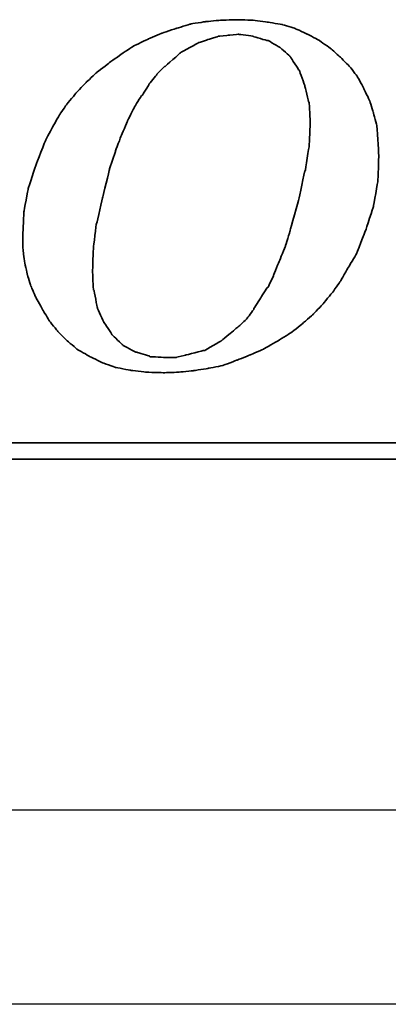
# Model space of a CAD drawing. Header units: millimetres. Extents: x 4 to 414, y 108 to 241.
# Tile 44 of 52: x 321.82 to 324.66, y 136.78 to 144.38. Entities that reach past the tile are written whole.
import ezdxf

# ---------------------------------------------------------------- set-up
doc = ezdxf.new("R2010")
doc.units = ezdxf.units.MM
doc.header["$LTSCALE"] = 0.15
for name, color, linetype in [('DIM', 4, 'CONTINUOUS'), ('layer 1', 7, 'CONTINUOUS'), ('OUT', 3, 'CONTINUOUS')]:
    doc.layers.add(name, color=color, linetype=linetype)

# ---------------------------------------------------------------- blocks, each defined once
blk = doc.blocks.new('TBI MOTION logo(完整正式版)')
at = {"layer": 'layer 1', "color": 22, "lineweight": 35}
for points, knots in [([(35.79625, -6.98375), (35.79625, -6.98375), (36.23125, -7.43875), (36.23125, -7.43875), (36.23125, -7.43875), (36.23125, -7.43875), (36.75625, -7.87125), (36.75625, -7.87125), (36.75625, -7.87125), (36.75625, -7.87125), (37.33125, -8.20375), (37.33125, -8.20375), (37.33125, -8.20375), (37.33125, -8.20375), (37.95625, -8.51875), (37.95625, -8.51875), (37.95625, -8.51875), (37.95625, -8.51875), (38.62625, -8.75875), (38.62625, -8.75875), (38.62625, -8.75875), (38.62625, -8.75875), (39.37125, -8.90375), (39.37125, -8.90375), (39.37125, -8.90375), (39.37125, -8.90375), (40.14125, -8.99875), (40.14125, -8.99875), (40.14125, -8.99875), (40.14125, -8.99875), (41.02625, -9.02375), (41.02625, -9.02375), (41.02625, -9.02375), (41.02625, -9.02375), (41.74625, -8.99875), (41.74625, -8.99875), (41.74625, -8.99875), (41.74625, -8.99875), (42.46625, -8.92375), (42.46625, -8.92375), (42.46625, -8.92375), (42.46625, -8.92375), (43.21125, -8.80625), (43.21125, -8.80625), (43.21125, -8.80625), (43.21125, -8.80625), (43.93125, -8.66375), (43.93125, -8.66375), (43.93125, -8.66375), (43.93125, -8.66375), (44.62625, -8.39875), (44.62625, -8.39875), (44.62625, -8.39875), (44.62625, -8.39875), (45.29625, -8.13375), (45.29625, -8.13375), (45.29625, -8.13375), (45.29625, -8.13375), (45.94625, -7.84375), (45.94625, -7.84375), (45.94625, -7.84375), (45.94625, -7.84375), (46.61625, -7.46375), (46.61625, -7.46375), (46.61625, -7.46375), (46.61625, -7.46375), (47.24125, -7.07875), (47.24125, -7.07875), (47.24125, -7.07875), (47.24125, -7.07875), (47.81625, -6.62375), (47.81625, -6.62375), (47.81625, -6.62375), (47.81625, -6.62375), (48.36875, -6.14375), (48.36875, -6.14375), (48.36875, -6.14375), (48.36875, -6.14375), (48.84625, -5.64125), (48.84625, -5.64125), (48.84625, -5.64125), (48.84625, -5.64125), (49.32625, -5.06375), (49.32625, -5.06375), (49.32625, -5.06375), (49.32625, -5.06375), (49.71125, -4.51374), (49.71125, -4.51374), (49.71125, -4.51374), (49.71125, -4.51374), (50.09625, -3.83874), (50.09625, -3.83874), (50.09625, -3.83874), (50.09625, -3.83874), (50.48125, -3.21374), (50.48125, -3.21374), (50.48125, -3.21374), (50.48125, -3.21374), (50.96125, -1.99125), (50.96125, -1.99125), (50.96125, -1.99125), (50.96125, -1.99125), (51.34375, -0.81875), (51.34375, -0.81875), (51.34375, -0.81875), (51.34375, -0.81875), (51.56125, 0.45624), (51.56125, 0.45624), (51.56125, 0.45624), (51.56125, 0.45624), (51.60625, 1.67624), (51.60625, 1.67624), (51.60625, 1.67624), (51.60625, 1.67624), (51.56125, 2.44625), (51.56125, 2.44625), (51.56125, 2.44625), (51.56125, 2.44625), (51.51125, 3.14125), (51.51125, 3.14125), (51.51125, 3.14125), (51.51125, 3.14125), (51.34375, 3.81125), (51.34375, 3.81125), (51.34375, 3.81125), (51.34375, 3.81125), (51.15125, 4.41125), (51.15125, 4.41125), (51.15125, 4.41125), (51.15125, 4.41125), (50.86125, 5.01125), (50.86125, 5.01125), (50.86125, 5.01125), (50.86125, 5.01125), (50.55125, 5.58875), (50.55125, 5.58875), (50.55125, 5.58875), (50.55125, 5.58875), (50.16625, 6.09125), (50.16625, 6.09125), (50.16625, 6.09125), (50.16625, 6.09125), (49.71125, 6.54875), (49.71125, 6.54875), (49.71125, 6.54875), (49.71125, 6.54875), (49.23125, 6.98125), (49.23125, 6.98125), (49.23125, 6.98125), (49.23125, 6.98125), (48.67875, 7.36625), (48.67875, 7.36625), (48.67875, 7.36625), (48.67875, 7.36625), (48.10375, 7.67625), (48.10375, 7.67625), (48.10375, 7.67625), (48.10375, 7.67625), (47.48125, 7.96375), (47.48125, 7.96375), (47.48125, 7.96375), (47.48125, 7.96375), (46.85625, 8.15625), (46.85625, 8.15625), (46.85625, 8.15625), (46.85625, 8.15625), (46.13625, 8.27624), (46.13625, 8.27624), (46.13625, 8.27624), (46.13625, 8.27624), (45.39125, 8.37125), (45.39125, 8.37125), (45.39125, 8.37125), (45.39125, 8.37125), (44.62625, 8.39624), (44.62625, 8.39624), (44.62625, 8.39624), (44.62625, 8.39624), (43.83625, 8.37125), (43.83625, 8.37125), (43.83625, 8.37125), (43.83625, 8.37125), (43.09125, 8.30125), (43.09125, 8.30125), (43.09125, 8.30125), (43.09125, 8.30125), (42.32125, 8.18125), (42.32125, 8.18125), (42.32125, 8.18125), (42.32125, 8.18125), (41.62875, 7.96375), (41.62875, 7.96375), (41.62875, 7.96375), (41.62875, 7.96375), (40.90625, 7.72625), (40.90625, 7.72625), (40.90625, 7.72625), (40.90625, 7.72625), (40.23624, 7.43625), (40.23624, 7.43625), (40.23624, 7.43625), (40.23624, 7.43625), (39.54124, 7.10125), (39.54124, 7.10125), (39.54124, 7.10125), (39.54124, 7.10125), (38.91625, 6.69125), (38.91625, 6.69125), (38.91625, 6.69125), (38.91625, 6.69125), (38.31625, 6.26125), (38.31625, 6.26125), (38.31625, 6.26125), (38.31625, 6.26125), (37.69125, 5.78125), (37.69125, 5.78125), (37.69125, 5.78125), (37.69125, 5.78125), (37.18625, 5.30125), (37.18625, 5.30125), (37.18625, 5.30125), (37.18625, 5.30125), (36.70625, 4.79624), (36.70625, 4.79624), (36.70625, 4.79624), (36.70625, 4.79624), (36.23125, 4.22125), (36.23125, 4.22125), (36.23125, 4.22125), (36.23125, 4.22125), (35.87124, 3.69375), (35.87124, 3.69375), (35.87124, 3.69375), (35.87124, 3.69375), (35.53125, 3.09125), (35.53125, 3.09125), (35.53125, 3.09125), (35.53125, 3.09125), (35.19875, 2.47125), (35.19875, 2.47125), (35.19875, 2.47125), (35.19875, 2.47125), (34.71625, 1.24625), (34.71625, 1.24625), (34.71625, 1.24625), (34.71625, 1.24625), (34.33125, 0.06874), (34.33125, 0.06874), (34.33125, 0.06874), (34.33125, 0.06874), (34.11625, -1.07875), (34.11625, -1.07875), (34.11625, -1.07875), (34.11625, -1.07875), (34.07125, -2.15875), (34.07125, -2.15875), (34.07125, -2.15875), (34.07125, -2.15875), (34.07125, -2.85375), (34.07125, -2.85375), (34.07125, -2.85375), (34.07125, -2.85375), (34.14125, -3.50375), (34.14125, -3.50375), (34.14125, -3.50375), (34.14125, -3.50375), (34.28625, -4.17375), (34.28625, -4.17375), (34.28625, -4.17375), (34.28625, -4.17375), (34.47625, -4.77624), (34.47625, -4.77624), (34.47625, -4.77624), (34.47625, -4.77624), (34.71625, -5.32625), (34.71625, -5.32625), (34.71625, -5.32625), (34.71625, -5.32625), (35.05375, -5.92875), (35.05375, -5.92875), (35.05375, -5.92875), (35.05375, -5.92875), (35.36375, -6.45375), (35.36375, -6.45375), (35.36375, -6.45375), (35.36375, -6.45375), (35.79625, -6.98375), (35.79625, -6.98375)], [0, 0, 0, 0, 0.01388889, 0.01388889, 0.01388889, 0.0138889, 0.02777778, 0.02777778, 0.02777778, 0.02777779, 0.04166667, 0.04166667, 0.04166667, 0.04166668, 0.05555556, 0.05555556, 0.05555556, 0.05555557, 0.06944444, 0.06944444, 0.06944444, 0.06944445, 0.08333333, 0.08333333, 0.08333333, 0.08333334, 0.09722222, 0.09722222, 0.09722222, 0.09722223, 0.11111111, 0.11111111, 0.11111111, 0.11111112, 0.125, 0.125, 0.125, 0.12500001, 0.13888889, 0.13888889, 0.13888889, 0.1388889, 0.15277778, 0.15277778, 0.15277778, 0.15277779, 0.16666667, 0.16666667, 0.16666667, 0.16666668, 0.18055556, 0.18055556, 0.18055556, 0.18055557, 0.19444444, 0.19444444, 0.19444444, 0.19444445, 0.20833333, 0.20833333, 0.20833333, 0.20833334, 0.22222222, 0.22222222, 0.22222222, 0.22222223, 0.23611111, 0.23611111, 0.23611111, 0.23611112, 0.25, 0.25, 0.25, 0.25000001, 0.26388889, 0.26388889, 0.26388889, 0.2638889, 0.27777778, 0.27777778, 0.27777778, 0.27777779, 0.29166667, 0.29166667, 0.29166667, 0.29166668, 0.30555556, 0.30555556, 0.30555556, 0.30555557, 0.31944444, 0.31944444, 0.31944444, 0.31944445, 0.33333333, 0.33333333, 0.33333333, 0.33333334, 0.34722222, 0.34722222, 0.34722222, 0.34722223, 0.36111111, 0.36111111, 0.36111111, 0.36111112, 0.375, 0.375, 0.375, 0.37500001, 0.38888889, 0.38888889, 0.38888889, 0.3888889, 0.40277778, 0.40277778, 0.40277778, 0.40277779, 0.41666667, 0.41666667, 0.41666667, 0.41666668, 0.43055556, 0.43055556, 0.43055556, 0.43055557, 0.44444444, 0.44444444, 0.44444444, 0.44444445, 0.45833333, 0.45833333, 0.45833333, 0.45833334, 0.47222222, 0.47222222, 0.47222222, 0.47222223, 0.48611111, 0.48611111, 0.48611111, 0.48611112, 0.5, 0.5, 0.5, 0.50000001, 0.51388889, 0.51388889, 0.51388889, 0.5138889, 0.52777778, 0.52777778, 0.52777778, 0.52777779, 0.54166667, 0.54166667, 0.54166667, 0.54166668, 0.55555556, 0.55555556, 0.55555556, 0.55555557, 0.56944444, 0.56944444, 0.56944444, 0.56944445, 0.58333333, 0.58333333, 0.58333333, 0.58333334, 0.59722222, 0.59722222, 0.59722222, 0.59722223, 0.61111111, 0.61111111, 0.61111111, 0.61111112, 0.625, 0.625, 0.625, 0.62500001, 0.63888889, 0.63888889, 0.63888889, 0.6388889, 0.65277778, 0.65277778, 0.65277778, 0.65277779, 0.66666667, 0.66666667, 0.66666667, 0.66666668, 0.68055556, 0.68055556, 0.68055556, 0.68055557, 0.69444444, 0.69444444, 0.69444444, 0.69444445, 0.70833333, 0.70833333, 0.70833333, 0.70833334, 0.72222222, 0.72222222, 0.72222222, 0.72222223, 0.73611111, 0.73611111, 0.73611111, 0.73611112, 0.75, 0.75, 0.75, 0.75000001, 0.76388889, 0.76388889, 0.76388889, 0.7638889, 0.77777778, 0.77777778, 0.77777778, 0.77777779, 0.79166667, 0.79166667, 0.79166667, 0.79166668, 0.80555556, 0.80555556, 0.80555556, 0.80555557, 0.81944444, 0.81944444, 0.81944444, 0.81944445, 0.83333333, 0.83333333, 0.83333333, 0.83333334, 0.84722222, 0.84722222, 0.84722222, 0.84722223, 0.86111111, 0.86111111, 0.86111111, 0.86111112, 0.875, 0.875, 0.875, 0.87500001, 0.88888889, 0.88888889, 0.88888889, 0.8888889, 0.90277778, 0.90277778, 0.90277778, 0.90277779, 0.91666667, 0.91666667, 0.91666667, 0.91666668, 0.93055556, 0.93055556, 0.93055556, 0.93055557, 0.94444444, 0.94444444, 0.94444444, 0.94444445, 0.95833333, 0.95833333, 0.95833333, 0.95833334, 0.97222222, 0.97222222, 0.97222222, 0.97222223, 0.98611111, 0.98611111, 0.98611111, 0.98611112, 1, 1, 1, 1]), ([(38.33875, 1.03124), (38.33875, 1.03124), (38.62625, 1.89625), (38.62625, 1.89625), (38.62625, 1.89625), (38.62625, 1.89625), (38.91625, 2.66375), (38.91625, 2.66375), (38.91625, 2.66375), (38.91625, 2.66375), (39.22625, 3.38125), (39.22625, 3.38125), (39.22625, 3.38125), (39.22625, 3.38125), (39.22625, 3.40624), (39.22625, 3.40624), (39.22625, 3.40624), (39.22625, 3.40624), (39.56124, 4.07624), (39.56124, 4.07624), (39.56124, 4.07624), (39.56124, 4.07624), (39.92125, 4.65125), (39.92125, 4.65125), (39.92125, 4.65125), (39.92125, 4.65125), (39.94625, 4.65125), (39.94625, 4.65125), (39.94625, 4.65125), (39.94625, 4.65125), (40.28125, 5.17875), (40.28125, 5.17875), (40.28125, 5.17875), (40.28125, 5.17875), (40.28125, 5.20375), (40.28125, 5.20375), (40.28125, 5.20375), (40.28125, 5.20375), (40.66875, 5.68625), (40.66875, 5.68625), (40.66875, 5.68625), (40.66875, 5.68625), (40.66875, 5.70625), (40.66875, 5.70625), (40.66875, 5.70625), (40.66875, 5.70625), (41.05124, 6.09125), (41.05124, 6.09125), (41.05124, 6.09125), (41.05124, 6.09125), (41.07625, 6.09125), (41.07625, 6.09125), (41.07625, 6.09125), (41.07625, 6.09125), (41.84125, 6.76625), (41.84125, 6.76625), (41.84125, 6.76625), (41.84125, 6.76625), (41.86625, 6.78625), (41.86625, 6.78625), (41.86625, 6.78625), (41.86625, 6.78625), (42.73125, 7.26624), (42.73125, 7.26624), (42.73125, 7.26624), (42.73125, 7.26624), (42.75625, 7.26624), (42.75625, 7.26624), (42.75625, 7.26624), (42.75625, 7.26624), (43.18625, 7.41125), (43.18625, 7.41125), (43.18625, 7.41125), (43.18625, 7.41125), (43.64125, 7.55625), (43.64125, 7.55625), (43.64125, 7.55625), (43.64125, 7.55625), (43.66625, 7.55625), (43.66625, 7.55625), (43.66625, 7.55625), (43.66625, 7.55625), (43.69125, 7.58124), (43.69125, 7.58124), (43.69125, 7.58124), (43.69125, 7.58124), (44.19125, 7.62625), (44.19125, 7.62625), (44.19125, 7.62625), (44.19125, 7.62625), (44.67125, 7.67625), (44.67125, 7.67625), (44.67125, 7.67625), (44.67125, 7.67625), (44.69625, 7.67625), (44.69625, 7.67625), (44.69625, 7.67625), (44.69625, 7.67625), (45.41875, 7.58124), (45.41875, 7.58124), (45.41875, 7.58124), (45.41875, 7.58124), (45.44125, 7.55625), (45.44125, 7.55625), (45.44125, 7.55625), (45.44125, 7.55625), (46.11125, 7.36625), (46.11125, 7.36625), (46.11125, 7.36625), (46.11125, 7.36625), (46.13625, 7.36625), (46.13625, 7.36625), (46.13625, 7.36625), (46.13625, 7.36625), (46.15875, 7.36625), (46.15875, 7.36625), (46.15875, 7.36625), (46.15875, 7.36625), (46.73625, 7.02624), (46.73625, 7.02624), (46.73625, 7.02624), (46.73625, 7.02624), (46.76125, 7.00624), (46.76125, 7.00624), (46.76125, 7.00624), (46.76125, 7.00624), (47.24125, 6.57124), (47.24125, 6.57124), (47.24125, 6.57124), (47.24125, 6.57124), (47.26625, 6.54875), (47.26625, 6.54875), (47.26625, 6.54875), (47.26625, 6.54875), (47.26625, 6.52375), (47.26625, 6.52375), (47.26625, 6.52375), (47.26625, 6.52375), (47.67375, 5.89875), (47.67375, 5.89875), (47.67375, 5.89875), (47.67375, 5.89875), (47.69625, 5.89875), (47.69625, 5.89875), (47.69625, 5.89875), (47.69625, 5.89875), (47.69625, 5.87625), (47.69625, 5.87625), (47.69625, 5.87625), (47.69625, 5.87625), (47.96125, 5.15625), (47.96125, 5.15625), (47.96125, 5.15625), (47.96125, 5.15625), (47.96125, 5.13125), (47.96125, 5.13125), (47.96125, 5.13125), (47.96125, 5.13125), (48.15125, 4.31875), (48.15125, 4.31875), (48.15125, 4.31875), (48.15125, 4.31875), (48.17625, 4.31875), (48.17625, 4.31875), (48.17625, 4.31875), (48.17625, 4.31875), (48.17625, 4.29125), (48.17625, 4.29125), (48.17625, 4.29125), (48.17625, 4.29125), (48.22625, 3.33125), (48.22625, 3.33125), (48.22625, 3.33125), (48.22625, 3.33125), (48.22625, 3.30875), (48.22625, 3.30875), (48.22625, 3.30875), (48.22625, 3.30875), (48.17625, 2.20624), (48.17625, 2.20624), (48.17625, 2.20624), (48.17625, 2.20624), (48.17625, 2.18124), (48.17625, 2.18124), (48.17625, 2.18124), (48.17625, 2.18124), (47.98375, 0.93624), (47.98375, 0.93624), (47.98375, 0.93624), (47.98375, 0.93624), (47.96125, 0.93624), (47.96125, 0.93624), (47.96125, 0.93624), (47.96125, 0.93624), (47.67375, -0.45874), (47.67375, -0.45874), (47.67375, -0.45874), (47.67375, -0.45874), (47.24125, -1.99125), (47.24125, -1.99125), (47.24125, -1.99125), (47.24125, -1.99125), (47.24125, -2.01874), (47.24125, -2.01874), (47.24125, -2.01874), (47.24125, -2.01874), (47.00125, -2.78375), (47.00125, -2.78375), (47.00125, -2.78375), (47.00125, -2.78375), (46.71125, -3.50375), (46.71125, -3.50375), (46.71125, -3.50375), (46.71125, -3.50375), (46.42625, -4.19875), (46.42625, -4.19875), (46.42625, -4.19875), (46.42625, -4.19875), (46.42625, -4.22375), (46.42625, -4.22375), (46.42625, -4.22375), (46.42625, -4.22375), (46.13625, -4.82374), (46.13625, -4.82374), (46.13625, -4.82374), (46.13625, -4.82374), (46.11125, -4.82374), (46.11125, -4.82374), (46.11125, -4.82374), (46.11125, -4.82374), (45.77625, -5.35125), (45.77625, -5.35125), (45.77625, -5.35125), (45.77625, -5.35125), (45.44125, -5.87875), (45.44125, -5.87875), (45.44125, -5.87875), (45.44125, -5.87875), (45.44125, -5.90375), (45.44125, -5.90375), (45.44125, -5.90375), (45.44125, -5.90375), (45.10625, -6.35875), (45.10625, -6.35875), (45.10625, -6.35875), (45.10625, -6.35875), (45.08125, -6.38375), (45.08125, -6.38375), (45.08125, -6.38375), (45.08125, -6.38375), (44.69625, -6.74375), (44.69625, -6.74375), (44.69625, -6.74375), (44.69625, -6.74375), (43.88375, -7.41625), (43.88375, -7.41625), (43.88375, -7.41625), (43.88375, -7.41625), (43.85625, -7.43875), (43.85625, -7.43875), (43.85625, -7.43875), (43.85625, -7.43875), (43.04125, -7.91875), (43.04125, -7.91875), (43.04125, -7.91875), (43.04125, -7.91875), (43.01625, -7.91875), (43.01625, -7.91875), (43.01625, -7.91875), (43.01625, -7.91875), (42.99625, -7.91875), (42.99625, -7.91875), (42.99625, -7.91875), (42.99625, -7.91875), (42.08125, -8.15875), (42.08125, -8.15875), (42.08125, -8.15875), (42.08125, -8.15875), (41.65125, -8.25625), (41.65125, -8.25625), (41.65125, -8.25625), (41.65125, -8.25625), (41.62875, -8.27875), (41.62875, -8.27875), (41.62875, -8.27875), (41.62875, -8.27875), (41.60125, -8.27875), (41.60125, -8.27875), (41.60125, -8.27875), (41.60125, -8.27875), (41.12125, -8.27875), (41.12125, -8.27875), (41.12125, -8.27875), (41.12125, -8.27875), (40.35624, -8.23125), (40.35624, -8.23125), (40.35624, -8.23125), (40.35624, -8.23125), (40.33125, -8.23125), (40.33125, -8.23125), (40.33125, -8.23125), (40.33125, -8.23125), (40.30625, -8.20375), (40.30625, -8.20375), (40.30625, -8.20375), (40.30625, -8.20375), (39.68375, -8.01375), (39.68375, -8.01375), (39.68375, -8.01375), (39.68375, -8.01375), (39.66124, -8.01375), (39.66124, -8.01375), (39.66124, -8.01375), (39.66124, -8.01375), (39.63625, -8.01375), (39.63625, -8.01375), (39.63625, -8.01375), (39.63625, -8.01375), (39.01125, -7.67875), (39.01125, -7.67875), (39.01125, -7.67875), (39.01125, -7.67875), (38.98875, -7.65375), (38.98875, -7.65375), (38.98875, -7.65375), (38.98875, -7.65375), (38.48625, -7.17375), (38.48625, -7.17375), (38.48625, -7.17375), (38.48625, -7.17375), (38.45875, -7.14875), (38.45875, -7.14875), (38.45875, -7.14875), (38.45875, -7.14875), (38.45875, -7.12875), (38.45875, -7.12875), (38.45875, -7.12875), (38.45875, -7.12875), (38.07625, -6.54875), (38.07625, -6.54875), (38.07625, -6.54875), (38.07625, -6.54875), (38.05125, -6.54875), (38.05125, -6.54875), (38.05125, -6.54875), (38.05125, -6.54875), (38.05125, -6.52875), (38.05125, -6.52875), (38.05125, -6.52875), (38.05125, -6.52875), (37.74125, -5.85375), (37.74125, -5.85375), (37.74125, -5.85375), (37.74125, -5.85375), (37.74125, -5.82875), (37.74125, -5.82875), (37.74125, -5.82875), (37.74125, -5.82875), (37.57375, -4.96875), (37.57375, -4.96875), (37.57375, -4.96875), (37.57375, -4.96875), (37.54625, -4.94375), (37.54625, -4.94375), (37.54625, -4.94375), (37.54625, -4.94375), (37.50125, -4.03375), (37.50125, -4.03375), (37.50125, -4.03375), (37.50125, -4.03375), (37.50125, -4.00875), (37.50125, -4.00875), (37.50125, -4.00875), (37.50125, -4.00875), (37.54625, -2.85375), (37.54625, -2.85375), (37.54625, -2.85375), (37.54625, -2.85375), (37.69125, -1.65875), (37.69125, -1.65875), (37.69125, -1.65875), (37.69125, -1.65875), (37.71624, -1.63375), (37.71624, -1.63375), (37.71624, -1.63375), (37.71624, -1.63375), (38.00375, -0.33875), (38.00375, -0.33875), (38.00375, -0.33875), (38.00375, -0.33875), (38.33875, 1.00624), (38.33875, 1.00624), (38.33875, 1.00624), (38.33875, 1.00624), (38.33875, 1.03124), (38.33875, 1.03124)], [0, 0, 0, 0, 0.01010101, 0.01010101, 0.01010101, 0.01010102, 0.02020202, 0.02020202, 0.02020202, 0.02020203, 0.03030303, 0.03030303, 0.03030303, 0.03030304, 0.04040404, 0.04040404, 0.04040404, 0.04040405, 0.05050505, 0.05050505, 0.05050505, 0.05050506, 0.06060606, 0.06060606, 0.06060606, 0.06060607, 0.07070707, 0.07070707, 0.07070707, 0.07070708, 0.08080808, 0.08080808, 0.08080808, 0.08080809, 0.09090909, 0.09090909, 0.09090909, 0.0909091, 0.1010101, 0.1010101, 0.1010101, 0.10101011, 0.11111111, 0.11111111, 0.11111111, 0.11111112, 0.12121212, 0.12121212, 0.12121212, 0.12121213, 0.13131313, 0.13131313, 0.13131313, 0.13131314, 0.14141414, 0.14141414, 0.14141414, 0.14141415, 0.15151515, 0.15151515, 0.15151515, 0.15151516, 0.16161616, 0.16161616, 0.16161616, 0.16161617, 0.17171717, 0.17171717, 0.17171717, 0.17171718, 0.18181818, 0.18181818, 0.18181818, 0.18181819, 0.19191919, 0.19191919, 0.19191919, 0.1919192, 0.2020202, 0.2020202, 0.2020202, 0.20202021, 0.21212121, 0.21212121, 0.21212121, 0.21212122, 0.22222222, 0.22222222, 0.22222222, 0.22222223, 0.23232323, 0.23232323, 0.23232323, 0.23232324, 0.24242424, 0.24242424, 0.24242424, 0.24242425, 0.25252525, 0.25252525, 0.25252525, 0.25252526, 0.26262626, 0.26262626, 0.26262626, 0.26262627, 0.27272727, 0.27272727, 0.27272727, 0.27272728, 0.28282828, 0.28282828, 0.28282828, 0.28282829, 0.29292929, 0.29292929, 0.29292929, 0.2929293, 0.3030303, 0.3030303, 0.3030303, 0.30303031, 0.31313131, 0.31313131, 0.31313131, 0.31313132, 0.32323232, 0.32323232, 0.32323232, 0.32323233, 0.33333333, 0.33333333, 0.33333333, 0.33333334, 0.34343434, 0.34343434, 0.34343434, 0.34343435, 0.35353535, 0.35353535, 0.35353535, 0.35353536, 0.36363636, 0.36363636, 0.36363636, 0.36363637, 0.37373737, 0.37373737, 0.37373737, 0.37373738, 0.38383838, 0.38383838, 0.38383838, 0.38383839, 0.39393939, 0.39393939, 0.39393939, 0.3939394, 0.4040404, 0.4040404, 0.4040404, 0.40404041, 0.41414141, 0.41414141, 0.41414141, 0.41414142, 0.42424242, 0.42424242, 0.42424242, 0.42424243, 0.43434343, 0.43434343, 0.43434343, 0.43434344, 0.44444444, 0.44444444, 0.44444444, 0.44444445, 0.45454545, 0.45454545, 0.45454545, 0.45454546, 0.46464646, 0.46464646, 0.46464646, 0.46464647, 0.47474747, 0.47474747, 0.47474747, 0.47474748, 0.48484848, 0.48484848, 0.48484848, 0.48484849, 0.49494949, 0.49494949, 0.49494949, 0.4949495, 0.50505051, 0.50505051, 0.50505051, 0.50505052, 0.51515152, 0.51515152, 0.51515152, 0.51515153, 0.52525253, 0.52525253, 0.52525253, 0.52525254, 0.53535354, 0.53535354, 0.53535354, 0.53535355, 0.54545455, 0.54545455, 0.54545455, 0.54545456, 0.55555556, 0.55555556, 0.55555556, 0.55555557, 0.56565657, 0.56565657, 0.56565657, 0.56565658, 0.57575758, 0.57575758, 0.57575758, 0.57575759, 0.58585859, 0.58585859, 0.58585859, 0.5858586, 0.5959596, 0.5959596, 0.5959596, 0.59595961, 0.60606061, 0.60606061, 0.60606061, 0.60606062, 0.61616162, 0.61616162, 0.61616162, 0.61616163, 0.62626263, 0.62626263, 0.62626263, 0.62626264, 0.63636364, 0.63636364, 0.63636364, 0.63636365, 0.64646465, 0.64646465, 0.64646465, 0.64646466, 0.65656566, 0.65656566, 0.65656566, 0.65656567, 0.66666667, 0.66666667, 0.66666667, 0.66666668, 0.67676768, 0.67676768, 0.67676768, 0.67676769, 0.68686869, 0.68686869, 0.68686869, 0.6868687, 0.6969697, 0.6969697, 0.6969697, 0.69696971, 0.70707071, 0.70707071, 0.70707071, 0.70707072, 0.71717172, 0.71717172, 0.71717172, 0.71717173, 0.72727273, 0.72727273, 0.72727273, 0.72727274, 0.73737374, 0.73737374, 0.73737374, 0.73737375, 0.74747475, 0.74747475, 0.74747475, 0.74747476, 0.75757576, 0.75757576, 0.75757576, 0.75757577, 0.76767677, 0.76767677, 0.76767677, 0.76767678, 0.77777778, 0.77777778, 0.77777778, 0.77777779, 0.78787879, 0.78787879, 0.78787879, 0.7878788, 0.7979798, 0.7979798, 0.7979798, 0.79797981, 0.80808081, 0.80808081, 0.80808081, 0.80808082, 0.81818182, 0.81818182, 0.81818182, 0.81818183, 0.82828283, 0.82828283, 0.82828283, 0.82828284, 0.83838384, 0.83838384, 0.83838384, 0.83838385, 0.84848485, 0.84848485, 0.84848485, 0.84848486, 0.85858586, 0.85858586, 0.85858586, 0.85858587, 0.86868687, 0.86868687, 0.86868687, 0.86868688, 0.87878788, 0.87878788, 0.87878788, 0.87878789, 0.88888889, 0.88888889, 0.88888889, 0.8888889, 0.8989899, 0.8989899, 0.8989899, 0.89898991, 0.90909091, 0.90909091, 0.90909091, 0.90909092, 0.91919192, 0.91919192, 0.91919192, 0.91919193, 0.92929293, 0.92929293, 0.92929293, 0.92929294, 0.93939394, 0.93939394, 0.93939394, 0.93939395, 0.94949495, 0.94949495, 0.94949495, 0.94949496, 0.95959596, 0.95959596, 0.95959596, 0.95959597, 0.96969697, 0.96969697, 0.96969697, 0.96969698, 0.97979798, 0.97979798, 0.97979798, 0.97979799, 0.98989899, 0.98989899, 0.98989899, 0.989899, 1, 1, 1, 1]), ([(75.90875, -9.47875), (75.90875, -9.47875), (75.90875, -12.28625), (75.90875, -12.28625), (75.90875, -12.28625), (75.90875, -12.28625), (75.90875, -12.47875), (75.90875, -12.47875), (75.90875, -12.47875), (75.90875, -12.47875), (75.71625, -12.47875), (75.71625, -12.47875), (75.71625, -12.47875), (75.71625, -12.47875), (-88.32875, -12.47875), (-88.32875, -12.47875), (-88.32875, -12.47875), (-88.32875, -12.47875), (-88.32875, -13.29375), (-88.32875, -13.29375), (-88.32875, -13.29375), (-88.32875, -13.29375), (82.89125, -13.29375), (82.89125, -13.29375), (82.89125, -13.29375), (82.89125, -13.29375), (75.90875, -9.47875), (75.90875, -9.47875)], [0, 0, 0, 0, 0.14285714, 0.14285714, 0.14285714, 0.14285715, 0.28571429, 0.28571429, 0.28571429, 0.2857143, 0.42857143, 0.42857143, 0.42857143, 0.42857144, 0.57142857, 0.57142857, 0.57142857, 0.57142858, 0.71428571, 0.71428571, 0.71428571, 0.71428572, 0.85714286, 0.85714286, 0.85714286, 0.85714287, 1, 1, 1, 1])]:
    blk.add_open_spline(points, degree=3, knots=knots, dxfattribs=at)

msp = doc.modelspace()

# ---------------------------------------------------------------- linework, layer by layer
at = {"layer": 'OUT', "color": 0}
for p, q in [((288.1352, 138.2794), (334.939, 138.2794)), ((334.939, 136.7794), (288.1352, 136.7794))]:
    msp.add_line(p, q, dxfattribs=at)

# ---------------------------------------------------------------- block references
at = {"layer": 'DIM', "color": 7, "xscale": 0.1563722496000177, "yscale": 0.1563722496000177, "zscale": 0.1563722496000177}
msp.add_blockref('TBI MOTION logo(完整正式版)', (316.5168, 143.0635), dxfattribs=at)

doc.saveas('drawing.dxf')
